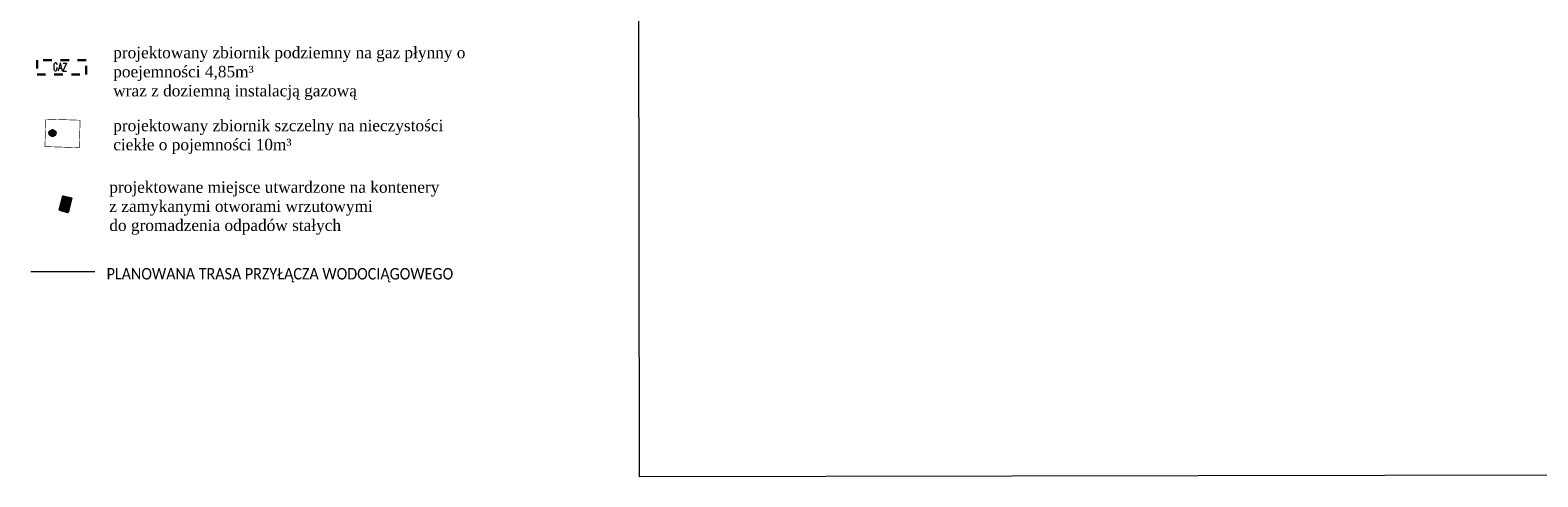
# Model space of a CAD drawing. Header units: centimetres. Extents: x 843425950 to 843478602, y 588811213 to 588851397.
# Tile 5 of 89: x 843426034 to 843439215, y 588824233 to 588828136. Entities that reach past the tile are written whole.
import ezdxf

# ---------------------------------------------------------------- set-up
doc = ezdxf.new("R2010")
doc.units = ezdxf.units.CM
doc.header["$MEASUREMENT"] = 0
for name, pattern in [('2', [1, 0.5, -0.5]), ('ACAD_ISO03W100', [30, 12, -18]), ('DASHED', [19.05, 12.7, -6.35])]:
    doc.linetypes.add(name, pattern=pattern)
doc.layers.get('0').update_dxf_attribs({"lineweight": 5})
for name, color, linetype, lineweight, true_color in [('#gaz instalacja', 7, 'Continuous', 30, 0xff962e), ('kanalizacja', 7, 'Continuous', 35, 0x946f00), ('woda', 7, 'Continuous', 18, 0x007dfa), ('zagospodarowanie', 7, 'Continuous', 13, 0x000000)]:
    doc.layers.add(name, color=color, linetype=linetype, lineweight=lineweight, true_color=true_color)
doc.layers.add('ogrodzenie', color=250, linetype='Continuous', lineweight=30)
doc.layers.add('wymiarowanie', color=123, linetype='Continuous', lineweight=5)
doc.styles.add('ROMAN', font='romans.shx', dxfattribs={"width": 0.7})
doc.styles.get("Standard").update_dxf_attribs({"font": 'ARIAL.TTF'})
picture_1 = doc.add_image_def('image1.jpg', size_in_pixel=(6614, 4677))

# ---------------------------------------------------------------- blocks, each defined once
blk = doc.blocks.new('G$C562586B9')
blk.add_wipeout([(-67, 34), (-125, -80), (-58, -114), (0, 0)]).dxf.layer = 'zagospodarowanie'
at = {"layer": 'wymiarowanie', "true_color": 0xff24ff, "transparency": 33554687}
h = blk.add_hatch(color=6, dxfattribs=at)
h.dxf.hatch_style = 1
h.paths.add_polyline_path([(-58, -114), (0, 0), (-67, 34), (-125, -80)])
at = {"layer": 'ogrodzenie', "lineweight": -3}
blk.add_lwpolyline([(-58, -114), (0, 0), (-67, 34), (-125, -80)], close=True, dxfattribs=at)
for centre in [(-48, -11), (-77, -68)]:
    blk.add_circle(centre, 23, dxfattribs=at)
blk = doc.blocks.new('PZT BARSZCZEWO')
at = {"layer": '#gaz instalacja', "linetype": '2', "ltscale": 150}
blk.add_lwpolyline([(843426094.604, 588827749.763), (843426523.901, 588827748.159), (843426524.368, 588827873.158), (843426095.071, 588827874.762), (843426094.604, 588827749.763)], dxfattribs=at)
at = {"layer": 'kanalizacja', "linetype": 'ACAD_ISO03W100', "const_width": 5}
blk.add_lwpolyline([(843426163.703, 588827118.454), (843426463.55, 588827108.878), (843426471.21, 588827348.756), (843426171.363, 588827358.331)], close=True, dxfattribs=at)
at = {"layer": 'kanalizacja'}
for radius in [25, 8]:
    blk.add_circle((843426229.502, 588827236.414), radius, dxfattribs=at)
at = {"layer": 'woda', "linetype": 'DASHED', "ltscale": 8, "const_width": 10}
blk.add_lwpolyline([(843426601.432, 588826025.966), (843426039.333, 588826025.966)], dxfattribs=at)
at = {"layer": 'wymiarowanie', "xscale": -1, "rotation": 318.8302790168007}
blk.add_blockref('G$C562586B9', (843426321.73, 588826685.704), dxfattribs=at)
at = {"layer": '#gaz instalacja', "linetype": '2', "ltscale": 200, "insert": (843426358.419, 588827847.999), "char_height": 70, "width": 4276.34741, "attachment_point": 3, "rotation": 358.8356894, "style": 'ROMAN'}
blk.add_mtext('GAZ', dxfattribs=at)
at = {"color": 250, "insert": (843426702.82, 588826057.091), "char_height": 100, "width": 3423.46863, "attachment_point": 1, "rotation": 359.9999841}
blk.add_mtext('{\\W0.9;\\fCalibri|b0|i0|c238|p34;PLANOWANA TRASA PRZYŁĄCZA WODOCIĄGOWEGO}', dxfattribs=at)
at = {"layer": 'wymiarowanie', "char_height": 100, "attachment_point": 1, "rotation": 359.9999841}
for s, insert, width in [('{\\fTimes New Roman|b0|i0|c238|p18;projektowany zbiornik podziemny na gaz płynny o poejemności 4,85m³\\Pwraz z doziemną instalacją gazową}', (843426760.598, 588827990.425), 3128.49186), ('{\\fTimes New Roman|b0|i0|c238|p18;projektowany zbiornik szczelny na nieczystości ciekłe o pojemności 10m³}', (843426760.598, 588827352.868), 3128.49186), ('{\\fTimes New Roman|b0|i0|c238|p18;projektowane miejsce utwardzone na kontenery \\Pz zamykanymi otworami wrzutowymi \\Pdo gromadzenia odpadów stałych}', (843426726.511, 588826814.553), 3833.85568)]:
    blk.add_mtext(s, dxfattribs=dict(at, insert=insert, width=width))
at = {"layer": 'wymiarowanie', "lineweight": 5, "ltscale": 0.5}
image = blk.add_image(picture_1, insert=(843431362.064, 588824232.532), size_in_units=(21007.289, 14855.018), rotation=0.1058354, dxfattribs=at)
image.dxf.flags = 7

msp = doc.modelspace()

# ---------------------------------------------------------------- block references
msp.add_blockref('PZT BARSZCZEWO', (0, 0))

doc.saveas('drawing.dxf')
